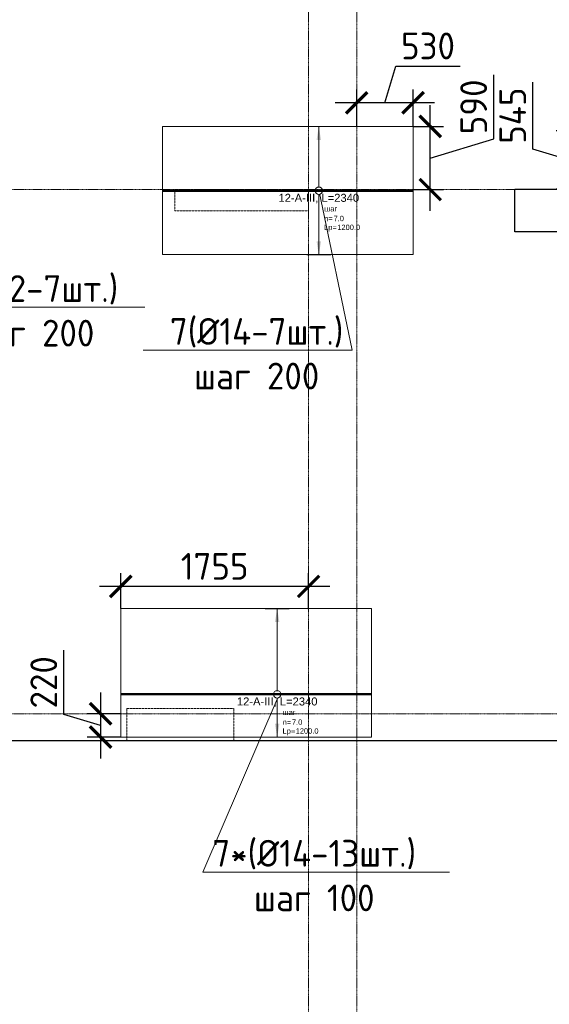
# Model space of a CAD drawing. Header units: millimetres. Extents: x -42044588 to 856694, y -806701 to 941911.
# Tile 217 of 256: x 9636 to 14588, y -435067 to -425863. Entities that reach past the tile are written whole.
import ezdxf
from ezdxf import colors
from ezdxf.entities.mleader import LeaderData, LeaderLine
from ezdxf.enums import TextEntityAlignment as Align
from ezdxf.math import Vec2, Vec3

# ---------------------------------------------------------------- set-up
doc = ezdxf.new("R2010")
doc.units = ezdxf.units.MM
doc.set_wipeout_variables(frame=1)
for name, pattern in [('01 Штриховая _4 мм_', [6, 3.5, -2.5]), ('______5', [1100, 800, -100, 100, -100]), ('DASHED', [7, 5, -2, 0]), ('GOST2.303 4', [7, 5, -2, 0]), ('осевая', [50.8, 31.75, -6.35, 6.35, -6.35])]:
    doc.linetypes.add(name, pattern=pattern)
doc.layers.add('0 @ 100', color=7, linetype='Continuous')
for name, color, linetype, lineweight in [('907Сл Осевые', 1, 'Continuous', 0), ('АрмСтер', 2, 'Continuous', 50), ('контур распр. стерхней', 2, 'GOST2.303 4', 20), ('Оси', 40, '______5', 18), ('Перекрытие ж_бетон', 1, 'Continuous', 30), ('подоснова', 151, 'Continuous', 5), ('РАЗМЕРЫ', 1, 'Continuous', 9)]:
    doc.layers.add(name, color=color, linetype=linetype, lineweight=lineweight)
doc.layers.add('АрмСтер_атрибуты', color=2, linetype='Continuous', lineweight=0, plot=False)
doc.layers.add('Колонна_ бетон', color=7, linetype='Continuous', lineweight=50, true_color=0xb4b496)
doc.styles.add('GOST-2.304_Type-B', font='GOST_Common.ttf')
doc.styles.get("Standard").update_dxf_attribs({"font": 'arial.ttf'})
doc.styles.add('Аннотативный', font='arial.ttf')
doc.styles.add('ГОСТ', font='GOST_Common.ttf')
doc.dimstyles.new('СПДС', dxfattribs={"dimscale": 100, "dimtxt": 2.5, "dimasz": 2, "dimexe": 1.25, "dimexo": 0, "dimtad": 1, "dimdec": 0, "dimrnd": 5, "dimtxsty": 'GOST-2.304_Type-B', "dimblk": 'ARCHTICK', "dimcen": 2.5, "dimdle": 2, "dimclrd": 1, "dimclre": 1, "dimclrt": 1, "dimadec": 0, "dimazin": 2, "dimtfac": 0.75, "dimtdec": 0, "dimtmove": 1, "dimatfit": 3, "dimfxl": 0, "dimtolj": 1, "dimarcsym": 0})

# ---------------------------------------------------------------- blocks, each defined once
blk = doc.blocks.new('подложка стн 1-го этажа')
at = {"layer": 'Колонна_ бетон', "color": 252, "linetype": 'DASHED', "lineweight": 0, "ltscale": 0.5, "true_color": 0x939598, "transparency": 33554687}
for p, q in [((15093.8, 14611.8, -200), (15093.8, 14611.8, -200)), ((15093.8, 14611.8, -200), (15093.8, 14411.8, -200)), ((16343.8, 14611.8, -200), (15093.8, 14611.8, -200)), ((16343.8, 14611.8, -200), (16343.8, 14611.8, -200)), ((16343.8, 14411.8, -200), (16343.8, 14611.8, -200)), ((15093.8, 14411.8, -200), (15093.8, 14411.8, -200)), ((15093.8, 14411.8, -200), (16343.8, 14411.8, -200)), ((16343.8, 14411.8, -200), (16343.8, 14411.8, -200)), ((14643.8, 9761.8, -200), (14643.8, 9461.8, -200)), ((14643.8, 9761.8, -200), (15643.8, 9761.8, -200)), ((15643.8, 9761.8, -200), (15643.8, 9461.8, -200)), ((15643.8, 9461.8, -200), (14643.8, 9461.8, -200))]:
    blk.add_line(p, q, dxfattribs=at)
blk = doc.blocks.new('отв +6900')
at = {"layer": 'Перекрытие ж_бетон'}
blk.add_lwpolyline([(-255630.9, -180115.9), (-255630.9, -179715.9), (-254360.9, -179715.9), (-254360.9, -180115.9)], close=True, dxfattribs=at)
blk = doc.blocks.new('_None')
blk = doc.blocks.new('*U5524')
at = {"layer": 'РАЗМЕРЫ'}
for p, q in [((112.5, 800), (-112.5, 800)), ((112.5, -400), (-112.5, -400))]:
    blk.add_line(p, q, dxfattribs=at)
at = {"layer": 'РАЗМЕРЫ', "ltscale": 15}
blk.add_line((0, -400), (0, 800), dxfattribs=at)
at = {"layer": 'РАЗМЕРЫ'}
for points in [[(0, 800), (20.9, 674.8), (-20.9, 674.8)], [(0, -400), (20.9, -274.8), (-20.9, -274.8)]]:
    blk.add_solid(points, dxfattribs=at)
at = {"layer": 'АрмСтер_атрибуты', "color": 215, "ltscale": 15, "style": 'Аннотативный'}
for s, p in [('шаг', (51.4, -194.2)), ('n=', (51.4, -285.1)), ('Lр=', (50.2, -367.8))]:
    blk.add_text(s, height=50, dxfattribs=at).set_placement(p)
at = {"layer": 'АрмСтер_атрибуты', "flags": 9}
for tag, p in [('МАССА', (-1033.5, 189.5)), ('ОБОЗНАЧЕНИЕ', (-1033.5, 75.6))]:
    blk.add_attdef(tag, p, '', height=75, dxfattribs=at)
at = {"layer": 'АрмСтер_атрибуты', "style": 'Аннотативный', "flags": 8}
blk.add_attdef('ПОЗ', (110, 29.6), '', height=75, dxfattribs=at)
at = {"layer": 'АрмСтер_атрибуты', "color": 215, "style": 'Аннотативный'}
for tag, p, flags in [('ШАГ', (190.9, -194.2), 10), ('КОЛ', (138, -285.1), 8), ('ШИРИНА', (172.9, -367.8), 8)]:
    blk.add_attdef(tag, p, '', height=50, dxfattribs=dict(at, flags=flags))
at = {"linetype": 'Continuous', "lineweight": 0}
blk.add_wipeout([(35, 0), (28.3, 20.6), (10.8, 33.3), (-10.8, 33.3), (-28.3, 20.6), (-35, 0), (-28.3, -20.6), (-10.8, -33.3), (10.8, -33.3), (28.3, -20.6)], dxfattribs=at)
at = {"color": 0, "linetype": 'ByBlock', "lineweight": -2, "ltscale": 100}
blk.add_line((-1462.5, 0), (877.5, 0), dxfattribs=at)
at = {"layer": 'РАЗМЕРЫ'}
blk.add_circle((0, 0), 35, dxfattribs=at)
at = {"layer": 'АрмСтер_атрибуты', "style": 'Аннотативный', "flags": 8}
blk.add_attdef('НАИМЕНОВАНИЕ', text='', height=75, dxfattribs=at).set_placement((0, -29.3), align=Align.TOP_CENTER)
blk = doc.blocks.new('*U5522')
at = {"layer": 'РАЗМЕРЫ'}
for p, q in [((112.5, 600), (-112.5, 600)), ((112.5, -600), (-112.5, -600))]:
    blk.add_line(p, q, dxfattribs=at)
at = {"layer": 'РАЗМЕРЫ', "ltscale": 15}
blk.add_line((0, -600), (0, 600), dxfattribs=at)
at = {"layer": 'РАЗМЕРЫ'}
for points in [[(0, 600), (20.9, 474.8), (-20.9, 474.8)], [(0, -600), (20.9, -474.8), (-20.9, -474.8)]]:
    blk.add_solid(points, dxfattribs=at)
at = {"layer": 'АрмСтер_атрибуты', "color": 215, "ltscale": 15, "style": 'Аннотативный'}
for s, p in [('шаг', (51.4, -194.2)), ('n=', (51.4, -285.1)), ('Lр=', (50.2, -367.8))]:
    blk.add_text(s, height=50, dxfattribs=at).set_placement(p)
at = {"layer": 'АрмСтер_атрибуты', "style": 'Аннотативный', "flags": 8}
blk.add_attdef('ПОЗ', (110, 29.6), '', height=75, dxfattribs=at)
at = {"layer": 'АрмСтер_атрибуты', "color": 215, "style": 'Аннотативный'}
for tag, p, flags in [('ШАГ', (190.9, -194.2), 10), ('КОЛ', (138, -285.1), 8), ('ШИРИНА', (172.9, -367.8), 8)]:
    blk.add_attdef(tag, p, '', height=50, dxfattribs=dict(at, flags=flags))
at = {"layer": 'АрмСтер_атрибуты', "flags": 9}
for tag, p in [('МАССА', (-1033.5, -610.5)), ('ОБОЗНАЧЕНИЕ', (-1033.5, -724.4))]:
    blk.add_attdef(tag, p, '', height=75, dxfattribs=at)
at = {"linetype": 'Continuous', "lineweight": 0}
blk.add_wipeout([(35, 0), (28.3, 20.6), (10.8, 33.3), (-10.8, 33.3), (-28.3, 20.6), (-35, 0), (-28.3, -20.6), (-10.8, -33.3), (10.8, -33.3), (28.3, -20.6)], dxfattribs=at)
at = {"color": 0, "linetype": 'ByBlock', "lineweight": -2, "ltscale": 100}
blk.add_line((-1462.5, 0), (877.5, 0), dxfattribs=at)
at = {"layer": 'РАЗМЕРЫ'}
blk.add_circle((0, 0), 35, dxfattribs=at)
at = {"layer": 'АрмСтер_атрибуты', "style": 'Аннотативный', "flags": 8}
blk.add_attdef('НАИМЕНОВАНИЕ', text='', height=75, dxfattribs=at).set_placement((0, -29.3), align=Align.TOP_CENTER)
blk = doc.blocks.new('оси блок 2')
at = {"layer": 'Оси', "color": 16, "linetype": 'осевая', "lineweight": 0, "ltscale": 0.25, "transparency": 33554687}
for p, q in [((-77404.7, -323084.4), (-77404.7, -347462.5)), ((-76954.7, -323084.4), (-76954.7, -347468.4)), ((-89822.3, -337801.3), (-37238.5, -337801.3)), ((-89822.3, -342701.3), (-37238.5, -342701.3))]:
    blk.add_line(p, q, dxfattribs=at)
blk = doc.blocks.new('_ArchTick')
at = {"color": 0, "linetype": 'ByBlock', "const_width": 0.15}
blk.add_lwpolyline([(-0.5, -0.5), (0.5, 0.5)], dxfattribs=at)
blk = doc.blocks.new('*D6165')
at = {"layer": '907Сл Осевые', "color": 1, "lineweight": -2, "transparency": 16777216}
for p, q in [((10048.7, -432357), (10048.7, -431757)), ((10392.4, -432151), (10392.4, -432769.2)), ((10392.4, -432460.1), (10048.7, -432357)), ((10581.1, -432351), (10267.4, -432351)), ((10581.1, -432569.2), (10267.4, -432569.2))]:
    blk.add_line(p, q, dxfattribs=at)
at = {"layer": 'DEFPOINTS', "color": 0, "transparency": 16777216}
for p in [(10581.1, -432351, 200), (10392.4, -432569.2), (10581.1, -432569.2)]:
    blk.add_point(p, dxfattribs=at)
at = {"layer": '907Сл Осевые', "color": 1, "lineweight": -2, "transparency": 16777216, "xscale": 200, "yscale": 200, "zscale": 200}
for p, rotation in [((10392.4, -432351), 90), ((10392.4, -432569.2), 270)]:
    blk.add_blockref('_ArchTick', p, dxfattribs=dict(at, rotation=rotation))
at = {"layer": '907Сл Осевые', "color": 1, "lineweight": 0, "transparency": 16777216, "insert": (9861.2, -432057), "char_height": 250, "attachment_point": 5, "rotation": 90, "style": 'GOST-2.304_Type-B'}
blk.add_mtext('\\A1;220', dxfattribs=at)
blk = doc.blocks.new('*D6166')
at = {"layer": '907Сл Осевые', "color": 1, "lineweight": -2, "transparency": 16777216}
for p, q in [((10581.1, -431368), (10581.1, -431035.6)), ((12337.1, -431373), (12337.1, -431035.6)), ((12537.1, -431160.6), (10381.1, -431160.6))]:
    blk.add_line(p, q, dxfattribs=at)
at = {"layer": 'DEFPOINTS', "color": 0, "transparency": 16777216}
for p in [(10581.1, -431160.6), (10581.1, -431368), (12337.1, -431373, 200)]:
    blk.add_point(p, dxfattribs=at)
at = {"layer": '907Сл Осевые', "color": 1, "lineweight": -2, "transparency": 16777216, "xscale": 200, "yscale": 200, "zscale": 200, "rotation": 180}
blk.add_blockref('_ArchTick', (10581.1, -431160.6), dxfattribs=at)
at = {"layer": '907Сл Осевые', "color": 1, "lineweight": -2, "transparency": 16777216, "xscale": 200, "yscale": 200, "zscale": 200}
blk.add_blockref('_ArchTick', (12337.1, -431160.6), dxfattribs=at)
at = {"layer": '907Сл Осевые', "color": 1, "lineweight": 0, "transparency": 16777216, "insert": (11459.1, -430973.1), "char_height": 250, "attachment_point": 5, "style": 'GOST-2.304_Type-B'}
blk.add_mtext('\\A1;1755', dxfattribs=at)
blk = doc.blocks.new('*D6167')
at = {"layer": '907Сл Осевые', "color": 1, "lineweight": -2, "transparency": 16777216}
for p, q in [((14068.5, -426978.1), (14068.5, -426378.1)), ((13474.7, -427651), (13474.7, -426661.5)), ((13314.8, -426861.5), (13599.7, -426861.5)), ((13474.7, -427156.2), (14068.5, -426978.1)), ((13314.8, -427451), (13599.7, -427451))]:
    blk.add_line(p, q, dxfattribs=at)
at = {"layer": 'DEFPOINTS', "color": 0, "transparency": 16777216}
for p in [(13314.8, -426861.5), (13474.7, -426861.5), (13314.8, -427451, 200)]:
    blk.add_point(p, dxfattribs=at)
at = {"layer": '907Сл Осевые', "color": 1, "lineweight": -2, "transparency": 16777216, "xscale": 200, "yscale": 200, "zscale": 200}
for p, rotation in [((13474.7, -426861.5), 90), ((13474.7, -427451), 270)]:
    blk.add_blockref('_ArchTick', p, dxfattribs=dict(at, rotation=rotation))
at = {"layer": '907Сл Осевые', "color": 1, "lineweight": 0, "transparency": 16777216, "insert": (13881, -426678.1), "char_height": 250, "attachment_point": 5, "rotation": 90, "style": 'GOST-2.304_Type-B'}
blk.add_mtext('\\A1;590', dxfattribs=at)
blk = doc.blocks.new('*D6168')
at = {"layer": '907Сл Осевые', "color": 1, "lineweight": -2, "transparency": 16777216}
for p, q in [((13051, -426640), (13154.1, -426296.2)), ((13154.1, -426296.2), (13754.1, -426296.2)), ((12787.1, -426861.5), (12787.1, -426515)), ((13314.8, -426861.5), (13314.8, -426515)), ((13514.8, -426640), (12587.1, -426640))]:
    blk.add_line(p, q, dxfattribs=at)
at = {"layer": 'DEFPOINTS', "color": 0, "transparency": 16777216}
for p in [(12787.1, -426640), (12787.1, -426861.5, 200), (13314.8, -426861.5)]:
    blk.add_point(p, dxfattribs=at)
at = {"layer": '907Сл Осевые', "color": 1, "lineweight": -2, "transparency": 16777216, "xscale": 200, "yscale": 200, "zscale": 200, "rotation": 180}
blk.add_blockref('_ArchTick', (12787.1, -426640), dxfattribs=at)
at = {"layer": '907Сл Осевые', "color": 1, "lineweight": -2, "transparency": 16777216, "xscale": 200, "yscale": 200, "zscale": 200}
blk.add_blockref('_ArchTick', (13314.8, -426640), dxfattribs=at)
at = {"layer": '907Сл Осевые', "color": 1, "lineweight": 0, "transparency": 16777216, "insert": (13454.1, -426108.7), "char_height": 250, "attachment_point": 5, "style": 'GOST-2.304_Type-B'}
blk.add_mtext('\\A1;530', dxfattribs=at)
blk = doc.blocks.new('*D6169')
at = {"layer": '907Сл Осевые', "color": 1, "lineweight": -2, "transparency": 16777216}
for p, q in [((14433.4, -427072.5), (14433.4, -426447.5)), ((14777.2, -427647.8), (14777.2, -426703.6)), ((14901.6, -426903.6), (14652.2, -426903.6)), ((14777.2, -427175.7), (14433.4, -427072.5)), ((14901.6, -427447.8), (14652.2, -427447.8))]:
    blk.add_line(p, q, dxfattribs=at)
at = {"layer": 'DEFPOINTS', "color": 0, "transparency": 16777216}
for p in [(14777.2, -426903.6), (14901.6, -426903.6), (14901.6, -427447.8)]:
    blk.add_point(p, dxfattribs=at)
at = {"layer": '907Сл Осевые', "color": 1, "lineweight": -2, "transparency": 16777216, "xscale": 200, "yscale": 200, "zscale": 200}
for p, rotation in [((14777.2, -426903.6), 90), ((14777.2, -427447.8), 270)]:
    blk.add_blockref('_ArchTick', p, dxfattribs=dict(at, rotation=rotation))
at = {"layer": '907Сл Осевые', "color": 1, "lineweight": 0, "transparency": 16777216, "insert": (14245.9, -426760), "char_height": 250, "attachment_point": 5, "rotation": 90, "style": 'GOST-2.304_Type-B'}
blk.add_mtext('\\A1;545', dxfattribs=at)

msp = doc.modelspace()

# ---------------------------------------------------------------- linework, layer by layer
at = {"layer": 'контур распр. стерхней', "linetype": '01 Штриховая _4 мм_'}
for points in [[(13314.794, -428057.378), (10970.238, -428057.378), (10970.247, -426861.462), (13314.803, -426861.462)], [(12925.678, -432569.191), (10581.122, -432569.191), (10581.131, -431368.016), (12925.687, -431368.016)]]:
    msp.add_lwpolyline(points, close=True, dxfattribs=at)
at = {"layer": 'Перекрытие ж_бетон'}
msp.add_lwpolyline([(3787.249, -432600.97), (22337.413, -432600.97)], dxfattribs=at)

# ---------------------------------------------------------------- block references
for name, p in [('подложка стн 1-го этажа', (-4006.674, -442062.764, 560)), ('отв +6900', (269898.156, -247731.872, 200))]:
    msp.add_blockref(name, p)

# ---------------------------------------------------------------- dimensions: what is measured, and where the dimension line sits
at = {"layer": '907Сл Осевые', "lineweight": 0}
dim = msp.add_linear_dim(base=(14777.169, -426903.584), p1=(14901.641, -427447.758), p2=(14901.641, -426903.584), angle=90, dimstyle='СПДС', dxfattribs=at)
dim.commit()
dim.dimension.update_dxf_attribs({"geometry": '*D6169', "text_midpoint": (14245.919, -427010.046)})

# ---------------------------------------------------------------- leaders
at = {"layer": 'подоснова', "color": 4, "ltscale": 0.3}
ml = msp.add_multileader_mtext('Standard', dxfattribs=at)
ml.set_content('4(%%C12-7шт.)\\Pшаг 200', color=4, style='GOST-2.304_Type-B')
ml.set_leader_properties(color=256, linetype='ByLayer', lineweight=15)
ml.set_arrow_properties(name='NONE')
ml.build(insert=Vec2(0, 0))
ml.multileader.update_dxf_attribs({"text_left_attachment_type": 6, "text_right_attachment_type": 6, "dogleg_length": 0.1, "arrow_head_size": 18})
ctx = ml.context
ctx.base_point, ctx.char_height, ctx.arrow_head_size, ctx.landing_gap_size, ctx.plane_origin = Vec3(8853.464, -428551.339, 43150), 250, 18, 20, Vec3(-428.232, -423819.791, 43150)
ctx.left_attachment, ctx.right_attachment, ctx.text_align_type = 6, 6, 1
notes = []
notes.append((ctx, [(0, (1, 1, 0), (8853.364, -428551.339, 43150), (1, 0), 0.1, [(0, [(8210.037, -427327.786, 43150)], 0, [])])]))
ctx.mtext.insert, ctx.mtext.alignment, ctx.mtext.flow_direction = Vec3(9748.464, -428251.339, 43150), 2, 5
at = {"layer": 'подоснова', "color": 6, "ltscale": 0.3}
ml = msp.add_multileader_mtext('Standard', dxfattribs=at)
ml.set_content('7(%%C14-7шт.)\\Pшаг 200', color=6, style='GOST-2.304_Type-B')
ml.set_leader_properties(color=256, linetype='ByLayer', lineweight=15)
ml.set_arrow_properties(name='NONE')
ml.build(insert=Vec2(0, 0))
ml.multileader.update_dxf_attribs({"text_left_attachment_type": 6, "text_right_attachment_type": 6, "dogleg_length": 0.1, "arrow_head_size": 18})
ctx = ml.context
ctx.base_point, ctx.char_height, ctx.arrow_head_size, ctx.landing_gap_size, ctx.plane_origin = Vec3(10957.035, -428952.487), 250, 18, 20, Vec3(1913.596, -424220.939)
ctx.left_attachment, ctx.right_attachment, ctx.text_align_type = 6, 6, 1
notes.append((ctx, [(1, (1, 1, 0), (12745.999, -428952.487), (-1, 0), 0.1, [(0, [(12436.546, -427469.142)], 0, [])])]))
ctx.mtext.insert, ctx.mtext.alignment, ctx.mtext.flow_direction = Vec3(11851.467, -428652.487), 2, 5
ml = msp.add_multileader_mtext('Standard', dxfattribs=at)
ml.set_content('7*(%%C14-13шт.)\\Pшаг 100', color=6, style='GOST-2.304_Type-B')
ml.set_leader_properties(color=256, linetype='ByLayer', lineweight=15)
ml.set_arrow_properties(name='NONE')
ml.build(insert=Vec2(0, 0))
ml.multileader.update_dxf_attribs({"text_left_attachment_type": 6, "text_right_attachment_type": 6, "dogleg_length": 0.1, "arrow_head_size": 18})
ctx = ml.context
ctx.base_point, ctx.char_height, ctx.arrow_head_size, ctx.landing_gap_size, ctx.plane_origin = Vec3(11347.783, -433830.2), 250, 18, 20, Vec3(2066.086, -429098.652)
ctx.left_attachment, ctx.right_attachment, ctx.text_align_type = 6, 6, 1
notes.append((ctx, [(0, (1, 1, 0), (11347.683, -433830.2), (1, 0), 0.1, [(0, [(12054.143, -432193.136)], 0, [])])]))
ctx.mtext.insert, ctx.mtext.alignment, ctx.mtext.flow_direction = Vec3(12390.321, -433530.2), 2, 5
for ctx, leaders in notes:
    for number, flags, end, landing, length, lines in leaders:
        leader = LeaderData()
        leader.index, (leader.has_last_leader_line, leader.has_dogleg_vector, leader.attachment_direction) = number, flags
        leader.last_leader_point, leader.dogleg_vector, leader.dogleg_length = Vec3(end), Vec3(landing), length
        for number, points, colour, breaks in lines:
            line = LeaderLine()
            line.index, line.vertices, line.color, line.breaks = number, Vec3.list(points), colors.encode_raw_color(colour), breaks
            leader.lines.append(line)
        ctx.leaders.append(leader)

# ---------------------------------------------------------------- next in the draw order: block references
at = {"layer": 'АрмСтер', "ltscale": 15}
ref = msp.add_blockref('*U5522', (12432.747, -427461.462), dxfattribs=at)
ref.add_attrib('НАИМЕНОВАНИЕ', '12-A-III, L=2340', dxfattribs={"layer": 'АрмСтер_атрибуты', "height": 75, "style": 'Аннотативный', "flags": 8}).set_placement((12432.747, -427490.801), align=Align.TOP_CENTER)
ref.add_attrib('КОЛ', '7.0', (12570.796, -427746.588), dxfattribs={"layer": 'АрмСтер_атрибуты', "color": 215, "height": 50, "style": 'Аннотативный', "flags": 8})
ref.add_attrib('ШИРИНА', '1200.0', (12605.632, -427829.262), dxfattribs={"layer": 'АрмСтер_атрибуты', "color": 215, "height": 50, "style": 'Аннотативный', "flags": 8})
ref = msp.add_blockref('*U5524', (12043.631, -432169.191), dxfattribs=at)
ref.add_attrib('НАИМЕНОВАНИЕ', '12-A-III, L=2340', dxfattribs={"layer": 'АрмСтер_атрибуты', "height": 75, "style": 'Аннотативный', "flags": 8}).set_placement((12043.631, -432198.529), align=Align.TOP_CENTER)
ref.add_attrib('КОЛ', '7.0', (12181.68, -432454.316), dxfattribs={"layer": 'АрмСтер_атрибуты', "color": 215, "height": 50, "style": 'Аннотативный', "flags": 8})
ref.add_attrib('ШИРИНА', '1200.0', (12216.516, -432536.99), dxfattribs={"layer": 'АрмСтер_атрибуты', "color": 215, "height": 50, "style": 'Аннотативный', "flags": 8})

# ---------------------------------------------------------------- next in the draw order: block references
at = {"layer": 'подоснова', "color": 5, "ltscale": 0.3}
msp.add_blockref('оси блок 2', (89741.825, -89649.648, 200), dxfattribs=at)

# ---------------------------------------------------------------- next in the draw order: texts
at = {"ltscale": 100, "insert": (-133805.873, -427787.508), "char_height": 250, "attachment_point": 1, "style": 'ГОСТ'}
msp.add_mtext_dynamic_manual_height_columns('\\pi1250,t1750;1.^IПроизводство работ вести в строгом соответствии с требованиями СП 70.13330.2012 "Несущие и ограждающие конструкции" и проектом производства работ.{\\H1.83333x; }\\P2.^IПеред бетонированием арматуру и основание, на которую укладывается бетонная смесь, очистить от {\\H1.55556x; }ржавчины и грязи. {\\H1.64815x; }\\P3.^IБетонирование вести слоем на всю толщину  плит. Захватки при бетонировании должны быть отсечены {\\H1.61728x; }вертикальными швами. Бетон применять класса В25. Заполнителем для бетона служит щебень твердых пород, {\\H1.62757x; }наибольшая фракция щебня не должна превышать 40мм.{\\H1.62414x; }\\P4.^IВ процессе бетонирования обеспечить соблюдение защитных слоев и мест положения рабочей арматуры {\\H1.62529x; }согласно проекту. Материал фиксаторов для нижней арматуры фундаментных плит выбирается проектом производства {\\H1.6249x; }работ, исходя из конкретных возможностей строительной организации.{\\H1.62503x; }\\P5.^IПроектом принято соединение рабочих стержней арматуры монолитной плиты внахлестку (без сварки). {\\H1.72499x; }\\P6.^IСварные арматурные каркасы изготовить на заводе-изготовители. {\\H1.67917x; }\\P7.^IКрестообразные соединения стержней арматуры 1-го и 2-го рядов, а также 3-го и 4-го рядов между собой {\\H1.60694x; }выполнить вязкой отожженной проволокой диаметром 2,0-3,0 мм. Допускается применение специальных соединительных {\\H1.63102x; }элементов - пластмассовых или проволочных фиксаторов. Соединение арматуры допускается предусматривать не во всех {\\H1.62299x; }местах пересечения стержней арматуры. При этом должны быть связаны вязальной проволокой все пересечения стержней {\\H1.62567x; }в 2-х крайних рядах по периметру плит, остальные узлы могут быть соединены через узел в шахматном порядке (схему {\\H1.72478x; }вязки стержней см. на данном листе).{\\H1.77924x; }', width=18954.38214, gutter_width=12.5, heights=[0], dxfattribs=at)
at = {"layer": '0 @ 100', "char_height": 300, "width": 18500, "attachment_point": 1, "style": 'ГОСТ'}
for s, insert in [('\\pi-900,l900,t900;{\\C7;1.^IАрмирование монолитной плиты  состоит из основного армирования ∅10 А500С с шагом  200х200мм  в нижней зоне, основного армирования ∅10 А500С с шагом  200х200мм  в  верхней зоне и дополнительного армирования, указанного на схемах армирования.\\P2.^IАрмирование плиты предусмотрено отдельными  стержнями заводской длины по осям Х и Y. При недостатке заводской длины стержней для армирования плиты, стыки стержней осуществлять внахлестку без  сварки. Стыки арматуры внахлестку должны располагаться вразбежку (через шаг). См. деталь стыковки арматуры.\\P3.^IВерхнюю и нижнюю арматуру вязать вязальной проволокой через пересечение.  Стержни основной и дополнительной арматуры укладывать в соответствии с сечениями .\\P4.^IПо периметру плиты и у отверстий  у концов основной арматуры устанавливать П-образные элементы Ск1.\\P5.^IПозиции со знаком "*" укладываются с шагом 100 мм\\P6.^IДля фиксации в проектном положении стержней верхней сетки устанавливать фиксаторы Ф1 с шагом 600х600мм.\\P7.^IДиаметр оправки стержня при d<20мм - 5d, при d≥20мм - 8d\\P8.^IКаркасы поперечного армирования устанавливаются до начала устройство верхней сетки армирования.\\P9.^IОбрамления отверстий см. лист 8. В местах расположения отверстий осуществить прерывания основной и дополнительной сеток арматуры. Отверстия обрамляются двумя стержнями арматуры, расход стали на обрамление учтен на листе 40.\\P10.^IПроемы размерами до 300х300 допускается выполнять по месту методом алмазного бурения.\\P11.^IСечения 3-3;4-4;5-5 см. лист 8.}', (-41963.959, -385058.983)), ('\\pi-900,l900,t900;{\\C7;1.^IАрмирование монолитной плиты  состоит из основного армирования ∅10 А500С с шагом  200х200мм  в нижней зоне, основного армирования ∅10 А500С с шагом  200х200мм  в  верхней зоне и дополнительного армирования, указанного на схемах армирования.\\P2.^IАрмирование плиты предусмотрено отдельными  стержнями заводской длины по осям Х и Y. При недостатке заводской длины стержней для армирования плиты, стыки стержней осуществлять внахлестку без  сварки. Стыки арматуры внахлестку должны располагаться вразбежку (через шаг). См. деталь стыковки арматуры.\\P3.^IВерхнюю и нижнюю арматуру вязать вязальной проволокой через пересечение.  Стержни основной и дополнительной арматуры укладывать в соответствии с сечениями .\\P4.^IПо периметру плиты и у отверстий  у концов основной арматуры устанавливать П-образные элементы Ск1.\\P5.^IПозиции со знаком "*" укладываются с шагом 100 мм\\P6.^IДля фиксации в проектном положении стержней верхней сетки устанавливать фиксаторы Ф1 с шагом 600х600мм.\\P7.^IДиаметр оправки стержня при d<20мм - 5d, при d≥20мм - 8d\\P8.^IКаркасы поперечного армирования устанавливаются до начала устройство верхней сетки армирования.\\P9.^IОбрамления отверстий см. лист 8. В местах расположения отверстий осуществить прерывания основной и дополнительной сеток арматуры. Отверстия обрамляются двумя стержнями арматуры, расход стали на обрамление учтен на листе 45.\\P10.^IПроемы размерами до 300х300 допускается выполнять по месту методом алмазного бурения.\\P11.^IСечения 3-3;4-4;5-5 см. лист 8.}', (-41613.8, -430610.23))]:
    msp.add_mtext(s, dxfattribs=dict(at, insert=insert))

# ---------------------------------------------------------------- next in the draw order: dimensions: what is measured, and where the dimension line sits
at = {"layer": '907Сл Осевые', "lineweight": 0}
for base, p1, p2, picture, middle in [((12787.107, -426639.955), (13314.803, -426861.462), (12787.107, -426861.462, 200), '*D6168', (13216.58, -426108.705)), ((10581.131, -431160.61), (12337.107, -431373.016, 200), (10581.131, -431368.016), '*D6166', (11459.119, -430973.11))]:
    dim = msp.add_linear_dim(base=base, p1=p1, p2=p2, dimstyle='СПДС', dxfattribs=at)
    dim.commit()
    dim.dimension.update_dxf_attribs({"geometry": picture, "text_midpoint": middle})
for base, p1, p2, picture, middle in [((13474.729, -426861.462), (13314.799, -427450.97, 200), (13314.799, -426861.462), '*D6167', (13880.979, -426915.591)), ((10392.426, -432569.191), (10581.124, -432350.97, 200), (10581.122, -432569.191), '*D6165', (9861.176, -432294.455))]:
    dim = msp.add_linear_dim(base=base, p1=p1, p2=p2, angle=90, dimstyle='СПДС', dxfattribs=at)
    dim.commit()
    dim.dimension.update_dxf_attribs({"geometry": picture, "text_midpoint": middle})

doc.saveas('drawing.dxf')
